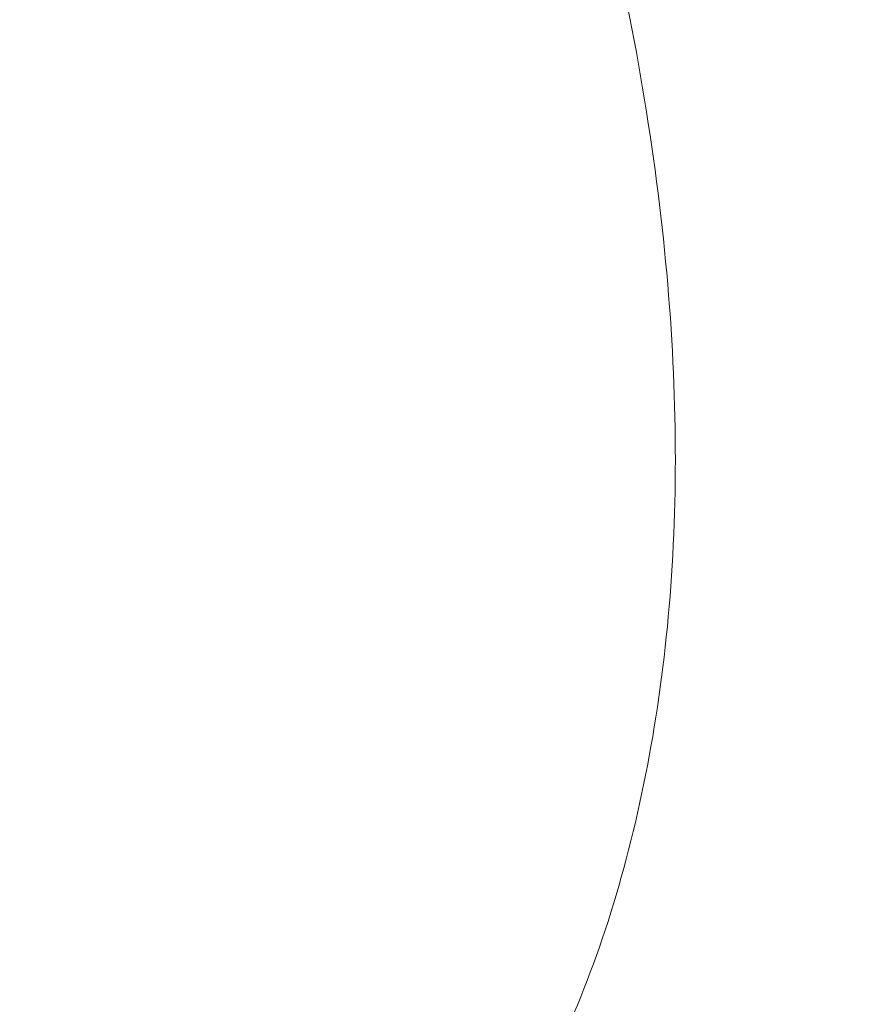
# Model space of a CAD drawing. Header units: millimetres. Extents: x 8 to 473, y 11 to 654.
# Tile 112 of 256: x 409.006 to 409.574, y 206.977 to 207.647. Entities that reach past the tile are written whole.
import ezdxf

# ---------------------------------------------------------------- set-up
doc = ezdxf.new("R2010")
doc.units = ezdxf.units.MM

msp = doc.modelspace()

# ---------------------------------------------------------------- linework, layer by layer
at = {"color": 7, "linetype": 'Continuous', "lineweight": 30}
msp.add_open_spline([(408.00588, 210.43503), (408.01092, 210.46138), (408.0237, 210.52806), (408.05491, 210.6259), (408.09794, 210.72885), (408.15027, 210.822), (408.21122, 210.90516), (408.28071, 210.97764), (408.35843, 211.03891), (408.44426, 211.08808), (408.53761, 211.12484), (408.6377, 211.14926), (408.74382, 211.16131), (408.84906, 211.161), (408.95186, 211.15063), (409.05101, 211.13229), (409.15253, 211.10534), (409.256, 211.06976), (409.36101, 211.02555), (409.46709, 210.97271), (409.57373, 210.91135), (409.68039, 210.84202), (409.7866, 210.76516), (409.89192, 210.68121), (409.99594, 210.5906), (410.09822, 210.49377), (410.19834, 210.39115), (410.29587, 210.28316), (410.39039, 210.17024), (410.48147, 210.05281), (410.56868, 209.93132), (410.657, 209.79798), (410.74472, 209.65285), (410.83006, 209.49652), (410.90749, 209.33854), (410.97674, 209.17979), (411.03758, 209.02114), (411.08975, 208.86345), (411.13299, 208.7076), (411.16705, 208.55444), (411.19167, 208.40484), (411.20661, 208.25967), (411.2115, 208.11987), (411.20645, 207.98618), (411.19168, 207.85924), (411.16741, 207.73971), (411.13381, 207.62826), (411.09111, 207.52554), (411.03949, 207.43222), (410.97915, 207.34897), (410.91028, 207.27646), (410.83309, 207.21536), (410.74779, 207.1664), (410.65514, 207.12943), (410.55547, 207.10531), (410.46748, 207.09341), (410.41096, 207.09434), (410.39166, 207.09465)], degree=3, knots=[0, 0, 0, 0, 0.012779, 0.032335, 0.051869, 0.071385, 0.090888, 0.110388, 0.1299, 0.149429, 0.168973, 0.188531, 0.208098, 0.227668, 0.243972, 0.260267, 0.27655, 0.29282, 0.309083, 0.325346, 0.341604, 0.357851, 0.3741, 0.390356, 0.406623, 0.422905, 0.4392, 0.45551, 0.471836, 0.488179, 0.504545, 0.52094, 0.540601, 0.560207, 0.57978, 0.599332, 0.61887, 0.638398, 0.657917, 0.677428, 0.696934, 0.716441, 0.73596, 0.755499, 0.775057, 0.794629, 0.814205, 0.833775, 0.853329, 0.872862, 0.892373, 0.911869, 0.931359, 0.950855, 0.970361, 0.989881, 1, 1, 1, 1], dxfattribs=at)
at = {"color": 8, "linetype": 'Continuous', "lineweight": 0}
msp.add_open_spline([(408.13395, 209.36066), (408.09824, 209.37421), (408.02661, 209.40141), (407.93447, 209.42257), (407.85643, 209.43314), (407.7919, 209.43592), (407.71942, 209.43196), (407.64114, 209.4176), (407.56015, 209.38819), (407.48707, 209.34561), (407.42247, 209.29036), (407.3666, 209.22365), (407.32017, 209.14609), (407.28336, 209.0578), (407.25642, 208.95981), (407.23941, 208.85366), (407.23299, 208.74038), (407.23727, 208.6204), (407.25208, 208.49498), (407.27725, 208.36487), (407.31265, 208.2316), (407.35761, 208.09609), (407.4117, 207.95995), (407.47448, 207.82453), (407.54602, 207.69062), (407.62523, 207.56002), (407.70602, 207.44232), (407.78598, 207.33779), (407.86386, 207.245), (407.94495, 207.15669), (408.02841, 207.07379), (408.12138, 206.99011), (408.22349, 206.90827), (408.33406, 206.83188), (408.44403, 206.76826), (408.55282, 206.71767), (408.65987, 206.68008), (408.76372, 206.65598), (408.86348, 206.64502), (408.95779, 206.64734), (409.04604, 206.66295), (409.12724, 206.69195), (409.20073, 206.73378), (409.26533, 206.78868), (409.32079, 206.85524), (409.36701, 206.93272), (409.40351, 207.02088), (409.43017, 207.11906), (409.44696, 207.22555), (409.45314, 207.33914), (409.44861, 207.45877), (409.43336, 207.58432), (409.40799, 207.71432), (409.37265, 207.84752), (409.32754, 207.98266), (409.27294, 208.11932), (409.20966, 208.25566), (409.138, 208.38974), (409.05872, 208.51999), (408.97234, 208.64571), (408.87939, 208.76622), (408.78075, 208.88004), (408.67763, 208.98634), (408.57117, 209.08384), (408.46253, 209.17136), (408.35255, 209.24734), (408.24245, 209.31219), (408.17005, 209.34453), (408.13395, 209.36066)], degree=3, knots=[0, 0, 0, 0, 0.015586, 0.03127, 0.041701, 0.052093, 0.062494, 0.078205, 0.093755, 0.1093, 0.124994, 0.140588, 0.15611, 0.1717, 0.187496, 0.203182, 0.218723, 0.23426, 0.249936, 0.265442, 0.281108, 0.296765, 0.312391, 0.328011, 0.343554, 0.359258, 0.374759, 0.387158, 0.399675, 0.412296, 0.424791, 0.437231, 0.453125, 0.468748, 0.484264, 0.499838, 0.515425, 0.53116, 0.546806, 0.56245, 0.578041, 0.59369, 0.609341, 0.624921, 0.640558, 0.656101, 0.671694, 0.687482, 0.703333, 0.718937, 0.734444, 0.749999, 0.765712, 0.781278, 0.796837, 0.812526, 0.828351, 0.843937, 0.859435, 0.875, 0.89054, 0.906196, 0.921873, 0.937519, 0.953181, 0.968762, 0.984424, 1, 1, 1, 1], dxfattribs=at)

doc.saveas('drawing.dxf')
